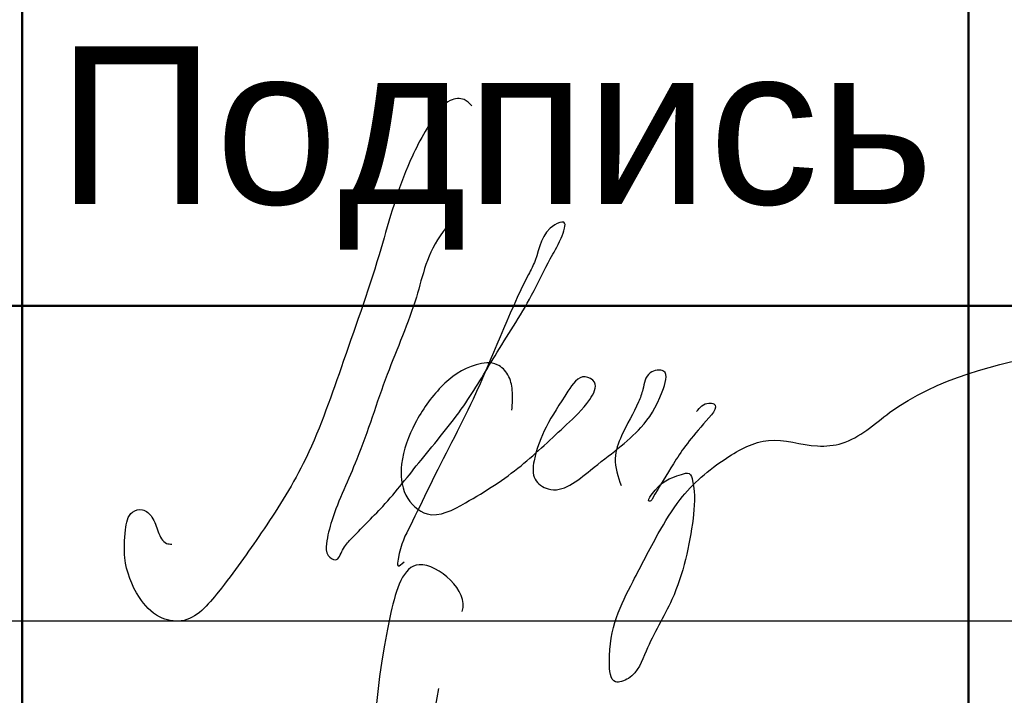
# Model space of a CAD drawing. Header units: millimetres. Extents: x 523431 to 527346, y -48565 to -47721.
# Tile 157 of 217: x 526177 to 526193, y -48536 to -48525. Entities that reach past the tile are written whole.
import ezdxf

# ---------------------------------------------------------------- set-up
doc = ezdxf.new("R2010")
doc.units = ezdxf.units.MM
doc.layers.add('LIN_Основная сплошная', color=50, linetype='Continuous', lineweight=50)
doc.layers.add('ПОДПИСЬ', color=7, linetype='Continuous')
doc.layers.add('Текст и рамки', color=7, linetype='Continuous')
doc.styles.get("Standard").update_dxf_attribs({"font": 'arial.ttf'})

# ---------------------------------------------------------------- blocks, each defined once
blk = doc.blocks.new('A$C0BD840A7')
at = {"color": 5}
for points, start_tangent, end_tangent in [([(4.611, 9.59), (3.931, 10.329), (3.482, 9.571), (2.357, 2.777), (1.066, 1.711), (-0.001, 2.721), (1.739, 3.955), (2.104, 3.002)], (0.355599, 0.934638), (0, -1)), ([(6.732, 6), (6.964, 6.765), (6.831, 7.132), (8.24, 7.662), (5.225, 1.9), (6.017, 0.109), (10.062, 1.275)], (-0.576065, 0.817404), (1, 0)), ([(5.279, 5.961), (5.279, 5.829), (5.646, 5.829), (6.16, 6.474), (5.954, 7.061), (5.646, 6.547), (6.013, 6.269), (6.439, 5.638), (6.732, 5.814)], (-1, 0), (0, 1))]:
    blk.add_spline(points, degree=3, dxfattribs=dict(at, start_tangent=start_tangent, end_tangent=end_tangent))
at = {"color": 5, "start_tangent": (-0.346197, 0.938162)}
blk.add_spline([(4.234, 8.368), (4.234, 5.717), (5.168, 6.994), (5.168, 5.914), (5.168, 5.842), (5.159, 5.842), (5.171, 5.842)], degree=3, dxfattribs=at)
blk = doc.blocks.new('Сизякова М.А.')
at = {"color": 0, "linetype": 'ByBlock', "lineweight": -2, "ltscale": 0.5}
for points in [[(9.512, 13.895), (9.274, 14.098), (8.833, 14.068), (8.343, 13.578), (7.483, 11.978), (6.574, 9.177), (5.371, 5.596), (4.168, 2.553), (2.838, 0.354), (1.482, -1.513), (0.305, -2.434), (-0.386, -2.306), (-1.026, -1.692), (-1.486, -0.439), (-1.461, 0.456), (-1.243, 1.017), (-0.929, 1.092), (-0.628, 0.854), (-0.427, 0.389), (-0.163, 0.025), (0, 0)], [(9.153, 9.985), (8.887, 10.144), (8.605, 9.914), (7.756, 7.83), (6.83, 5.378), (5.869, 2.694), (5.078, 0.744), (4.908, 0.01), (4.964, -0.357), (5.191, -0.499), (5.417, -0.188), (5.671, 0.151), (6.689, 1.197), (7.904, 2.666), (9.261, 4.389), (10.25, 5.971), (11.409, 7.892), (12.003, 9.05), (12.342, 9.7), (12.427, 10.209), (12.144, 10.124), (11.522, 8.994), (11.311, 8.548), (9.554, 4.598), (8.169, 1.831), (7.566, 0.59), (7.176, -0.475), (7.176, -0.686), (7.367, -0.564)], [(16.634, 4.205), (17.025, 4.474), (17.187, 4.447), (16.863, 3.814), (15.906, 2.547), (15.231, 1.428), (15.164, 1.361), (15.137, 1.361), (15.204, 1.55), (16.162, 2.21), (16.404, 2.237), (16.512, 2.008), (16.527, 0.808), (15.859, -1.757), (15.039, -3.395), (14.478, -4.257), (14.069, -4.365), (13.875, -3.74), (14.629, -1.175), (15.427, 0.334), (16.118, 1.412), (17.584, 2.727), (18.922, 3.287), (20.474, 3.115), (21.251, 3.201), (22.761, 4.171), (27.98, 6.09)], [(10.783, 4.249), (10.798, 4.878), (10.66, 5.368), (10.323, 5.689), (9.649, 5.689), (8.545, 4.985), (7.718, 3.836), (7.288, 2.534), (7.426, 1.553), (8.101, 0.956), (9.312, 1.308), (11.074, 2.488), (12.515, 3.79), (13.251, 4.587), (13.404, 5.138), (13.113, 5.307), (12.561, 4.847), (11.871, 3.713), (11.488, 2.641), (11.519, 2.059), (11.933, 1.752), (13.281, 2.35), (14.876, 3.698), (15.55, 4.832), (15.596, 5.49), (15.167, 5.429), (14.937, 4.908), (14.799, 4.51), (14.262, 3.438), (14.063, 2.718), (14.247, 1.86)]]:
    blk.add_spline(points, degree=3, dxfattribs=at)

msp = doc.modelspace()

# ---------------------------------------------------------------- linework, layer by layer
msp.add_line((526202.29, -48534.746), (526137.29, -48534.746))
at = {"layer": 'LIN_Основная сплошная', "color": 7}
for p, q in [((526177.29, -48504.746), (526177.29, -48559.746)), ((526192.29, -48504.746), (526192.29, -48559.746)), ((526137.29, -48529.746), (526322.29, -48529.746))]:
    msp.add_line(p, q, dxfattribs=at)

# ---------------------------------------------------------------- block references
msp.add_blockref('A$C0BD840A7', (526179.653, -48544.181))
at = {"layer": 'ПОДПИСЬ', "color": 176, "xscale": 0.5, "yscale": 0.5, "zscale": 0.5}
msp.add_blockref('Сизякова М.А.', (526179.66, -48533.525), dxfattribs=at)

# ---------------------------------------------------------------- texts
at = {"layer": 'Текст и рамки', "color": 7, "insert": (526184.79, -48527.246), "char_height": 2.5, "width": 10, "attachment_point": 5}
msp.add_mtext('Подпись', dxfattribs=at)

doc.saveas('drawing.dxf')
